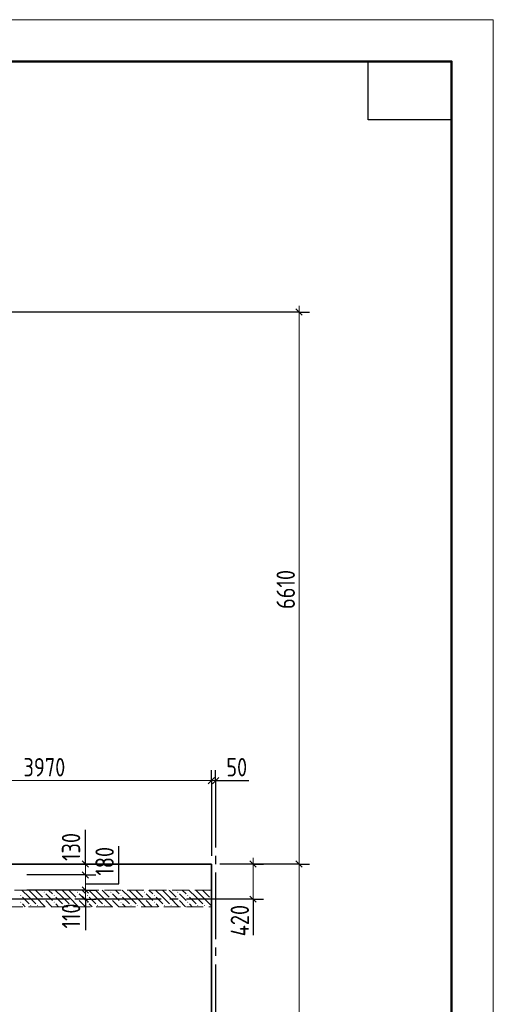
# Model space of a CAD drawing. Header units: millimetres. Extents: x 0 to 31317, y 0 to 42000.
# Tile 16 of 16: x 24028 to 29700, y 30212 to 42000. Entities that reach past the tile are written whole.
import ezdxf

# ---------------------------------------------------------------- set-up
doc = ezdxf.new("R2010")
doc.units = ezdxf.units.MM
doc.linetypes.add('______2', pattern=[270, 200, -70])
doc.linetypes.add('______5', pattern=[1100, 800, -100, 100, -100])
for name, color, linetype, lineweight in [('Standard', 7, 'Continuous', 25), ('Оси', 40, '______5', 18), ('Размерная выноска', 7, 'Continuous', 13)]:
    doc.layers.add(name, color=color, linetype=linetype, lineweight=lineweight)
doc.layers.add('ЖБ Перекрытие верхний уровень', color=7, linetype='Continuous', lineweight=25, true_color=0xe0e0ff)
doc.layers.add('ЖБ Стена верхний уровень', color=7, linetype='Continuous', lineweight=25, true_color=0x006e00)
doc.styles.add('GOST 2.304-81', font='txt')

msp = doc.modelspace()

# ---------------------------------------------------------------- hatches: boundary and pattern name
at = {"layer": 'ЖБ Стена верхний уровень', "linetype": 'Continuous', "lineweight": 18, "transparency": 33554687}
for points in [[(24034, 31513), (24041, 31520), (24047, 31513), (24041, 31507)], [(24314, 31553), (24321, 31560), (24327, 31553), (24321, 31547)], [(24314, 31473), (24321, 31480), (24327, 31473), (24321, 31467)], [(24434, 31513), (24441, 31520), (24447, 31513), (24441, 31507)], [(24714, 31553), (24721, 31560), (24727, 31553), (24721, 31547)], [(24714, 31473), (24721, 31480), (24727, 31473), (24721, 31467)], [(24834, 31513), (24841, 31520), (24847, 31513), (24841, 31507)], [(25114, 31553), (25121, 31560), (25127, 31553), (25121, 31547)], [(25114, 31473), (25121, 31480), (25127, 31473), (25121, 31467)], [(25234, 31513), (25241, 31520), (25247, 31513), (25241, 31507)], [(25514, 31553), (25521, 31560), (25527, 31553), (25521, 31547)], [(25514, 31473), (25521, 31480), (25527, 31473), (25521, 31467)], [(25634, 31513), (25641, 31520), (25647, 31513), (25641, 31507)], [(25914, 31553), (25921, 31560), (25927, 31553), (25921, 31547)], [(25914, 31473), (25921, 31480), (25927, 31473), (25921, 31467)], [(26034, 31513), (26041, 31520), (26047, 31513), (26041, 31507)], [(26314, 31553), (26321, 31560), (26324, 31557), (26324, 31550), (26321, 31547)], [(26314, 31473), (26321, 31480), (26324, 31477), (26324, 31470), (26321, 31467)], [(24034, 31433), (24041, 31440), (24047, 31433), (24041, 31427)], [(24154, 31393), (24161, 31400), (24167, 31393), (24161, 31387)], [(24234, 31393), (24241, 31400), (24247, 31393), (24241, 31387)], [(24434, 31433), (24441, 31440), (24447, 31433), (24441, 31427)], [(24554, 31393), (24561, 31400), (24567, 31393), (24561, 31387)], [(24634, 31393), (24641, 31400), (24647, 31393), (24641, 31387)], [(24834, 31433), (24841, 31440), (24847, 31433), (24841, 31427)], [(24954, 31393), (24961, 31400), (24967, 31393), (24961, 31387)], [(25034, 31393), (25041, 31400), (25047, 31393), (25041, 31387)], [(25234, 31433), (25241, 31440), (25247, 31433), (25241, 31427)], [(25354, 31393), (25361, 31400), (25367, 31393), (25361, 31387)], [(25434, 31393), (25441, 31400), (25447, 31393), (25441, 31387)], [(25634, 31433), (25641, 31440), (25647, 31433), (25641, 31427)], [(25754, 31393), (25761, 31400), (25767, 31393), (25761, 31387)], [(25834, 31393), (25841, 31400), (25847, 31393), (25841, 31387)], [(26034, 31433), (26041, 31440), (26047, 31433), (26041, 31427)], [(26154, 31393), (26161, 31400), (26167, 31393), (26161, 31387)], [(26234, 31393), (26241, 31400), (26247, 31393), (26241, 31387)]]:
    msp.add_hatch(color=7, dxfattribs=at).paths.add_polyline_path(points, flags=16)

# ---------------------------------------------------------------- linework, layer by layer
at = {"layer": 'Standard', "color": 7, "linetype": 'Continuous', "lineweight": 13, "transparency": 33554687}
for p, q in [((27374, 38500), (27374, 38575)), ((26374, 32890), (26324, 32890)), ((26374, 32890), (26449, 32890)), ((24814, 31890), (24814, 31965)), ((26824, 31890), (26824, 31965)), ((24814, 31760), (24814, 31890)), ((26824, 31890), (26824, 31470)), ((27374, 31890), (27374, 23210)), ((24814, 31580), (24814, 31760)), ((24814, 31470), (24814, 31580)), ((24814, 31470), (24814, 31395)), ((26824, 31470), (26824, 31395))]:
    msp.add_line(p, q, dxfattribs=at)
at = {"layer": 'Standard', "color": 251, "linetype": 'Continuous', "lineweight": -3, "true_color": 0x656565, "transparency": 33554687}
for p, q in [((27374, 38500), (22454, 38500)), ((27374, 38500), (27249, 38500)), ((27374, 38500), (27499, 38500)), ((26324, 32890), (26324, 33015)), ((26374, 32890), (26374, 33015)), ((26324, 32890), (26324, 32765)), ((26324, 32890), (26324, 31990)), ((26374, 32890), (26374, 32765)), ((26374, 32890), (26374, 32890)), ((24814, 31890), (24689, 31890)), ((24814, 31890), (24939, 31890)), ((24814, 31890), (24814, 31890)), ((26824, 31890), (26424, 31890)), ((26824, 31890), (26699, 31890)), ((26824, 31890), (26949, 31890)), ((27374, 31890), (27249, 31890)), ((27374, 31890), (27499, 31890)), ((24814, 31760), (24689, 31760)), ((24814, 31760), (24939, 31760)), ((24814, 31580), (24689, 31580)), ((24814, 31580), (24939, 31580)), ((24814, 31470), (24689, 31470)), ((24814, 31470), (24939, 31470)), ((24814, 31470), (24814, 31470)), ((26824, 31470), (26424, 31470)), ((26824, 31470), (26699, 31470)), ((26824, 31470), (26949, 31470))]:
    msp.add_line(p, q, dxfattribs=at)
at = {"layer": 'Standard', "color": 7, "linetype": 'Continuous', "lineweight": 25, "transparency": 33554687}
for p, q in [((27336, 38538), (27411, 38462)), ((26361, 32928), (26286, 32853)), ((26411, 32928), (26336, 32853)), ((24852, 31853), (24777, 31928)), ((26786, 31928), (26861, 31853)), ((27336, 31928), (27411, 31853)), ((24852, 31722), (24777, 31797)), ((24852, 31543), (24777, 31617)), ((24852, 31433), (24777, 31508)), ((26786, 31508), (26861, 31433))]:
    msp.add_line(p, q, dxfattribs=at)
at = {"layer": 'Standard', "color": 7, "linetype": 'Continuous', "lineweight": 13, "transparency": 33554687}
msp.add_lwpolyline([(0, 0), (29700, 0), (29700, 42000), (0, 42000), (0, 0)], close=True, dxfattribs=at)
at = {"layer": 'Standard', "color": 7, "linetype": 'Continuous', "lineweight": 50, "transparency": 33554687}
msp.add_lwpolyline([(2000, 41500), (29200, 41500), (29200, 500), (2000, 500), (2000, 41500)], close=True, dxfattribs=at)
at = {"layer": 'Standard', "color": 7, "linetype": 'Continuous', "lineweight": 25, "transparency": 33554687}
msp.add_lwpolyline([(29200, 41500), (29200, 40800), (28200, 40800), (28200, 41500), (29200, 41500)], close=True, dxfattribs=at)
at = {"layer": 'Standard', "color": 7, "linetype": 'Continuous', "lineweight": 13, "transparency": 33554687}
for points in [[(27374, 38500), (27374, 34953), (27374, 34953), (27374, 31890)], [(26324, 32890), (25760, 32890), (25760, 32890), (25688, 32890), (25688, 32890), (25619, 32890), (25619, 32890), (25492, 32890), (25492, 32890), (25261, 32890), (25261, 32890), (22354, 32890)]]:
    msp.add_lwpolyline(points, dxfattribs=at)
at = {"layer": 'Standard', "color": 251, "linetype": 'Continuous', "lineweight": -3, "true_color": 0x656565, "transparency": 33554687}
for points in [[(27374, 31890), (27357, 31890), (27357, 31890), (27357, 31890), (27357, 31890), (26424, 31890)], [(24814, 31760), (24786, 31760), (24786, 31760), (24114, 31760)], [(24814, 31580), (24786, 31580), (24786, 31580), (24114, 31580)]]:
    msp.add_lwpolyline(points, dxfattribs=at)
at = {"layer": 'ЖБ Перекрытие верхний уровень', "color": 7, "linetype": 'Continuous', "lineweight": 35, "transparency": 33554687}
for p, q in [((26324, 31890), (22354, 31890)), ((26324, 23210), (26324, 31890))]:
    msp.add_line(p, q, dxfattribs=at)
at = {"layer": 'ЖБ Стена верхний уровень', "color": 251, "linetype": '______2', "lineweight": 13, "true_color": 0x656565, "transparency": 33554687}
for p, q in [((26324, 31580), (23864, 31580)), ((26324, 31380), (26324, 31580)), ((23864, 31380), (26324, 31380))]:
    msp.add_line(p, q, dxfattribs=at)
at = {"layer": 'ЖБ Стена верхний уровень', "color": 9, "linetype": 'Continuous', "lineweight": 18, "true_color": 0xc7c7c7, "transparency": 33554687}
for p, q in [((24141, 31493), (24054, 31580)), ((24061, 31493), (24141, 31413)), ((24141, 31573), (24221, 31493)), ((24141, 31493), (24221, 31413)), ((24221, 31573), (24214, 31580)), ((24221, 31573), (24301, 31493)), ((24221, 31493), (24334, 31380)), ((24294, 31580), (24301, 31573)), ((24381, 31493), (24341, 31533)), ((24374, 31580), (24421, 31533)), ((24421, 31453), (24381, 31493)), ((24541, 31493), (24454, 31580)), ((24461, 31493), (24541, 31413)), ((24541, 31573), (24621, 31493)), ((24541, 31493), (24621, 31413)), ((24621, 31573), (24614, 31580)), ((24621, 31573), (24701, 31493)), ((24621, 31493), (24734, 31380)), ((24694, 31580), (24701, 31573)), ((24781, 31493), (24741, 31533)), ((24774, 31580), (24821, 31533)), ((24821, 31453), (24781, 31493)), ((24941, 31493), (24854, 31580)), ((24861, 31493), (24941, 31413)), ((24941, 31573), (25021, 31493)), ((24941, 31493), (25021, 31413)), ((25021, 31573), (25014, 31580)), ((25021, 31573), (25101, 31493)), ((25021, 31493), (25134, 31380)), ((25094, 31580), (25101, 31573)), ((25181, 31493), (25141, 31533)), ((25174, 31580), (25221, 31533)), ((25221, 31453), (25181, 31493)), ((25341, 31493), (25254, 31580)), ((25261, 31493), (25341, 31413)), ((25341, 31573), (25421, 31493)), ((25341, 31493), (25421, 31413)), ((25421, 31573), (25414, 31580)), ((25421, 31573), (25501, 31493)), ((25421, 31493), (25534, 31380)), ((25494, 31580), (25501, 31573)), ((25581, 31493), (25541, 31533)), ((25574, 31580), (25621, 31533)), ((25621, 31453), (25581, 31493)), ((25741, 31493), (25654, 31580)), ((25661, 31493), (25741, 31413)), ((25741, 31573), (25821, 31493)), ((25741, 31493), (25821, 31413)), ((25821, 31573), (25814, 31580)), ((25821, 31573), (25901, 31493)), ((25821, 31493), (25934, 31380)), ((25894, 31580), (25901, 31573)), ((25981, 31493), (25941, 31533)), ((25974, 31580), (26021, 31533)), ((26021, 31453), (25981, 31493)), ((26141, 31493), (26054, 31580)), ((26061, 31493), (26141, 31413)), ((26141, 31573), (26221, 31493)), ((26141, 31493), (26221, 31413)), ((26221, 31573), (26214, 31580)), ((26221, 31573), (26301, 31493)), ((26221, 31493), (26324, 31390)), ((26294, 31580), (26301, 31573)), ((24061, 31413), (24094, 31380)), ((24341, 31453), (24414, 31380)), ((24461, 31413), (24494, 31380)), ((24741, 31453), (24814, 31380)), ((24861, 31413), (24894, 31380)), ((25141, 31453), (25214, 31380)), ((25261, 31413), (25294, 31380)), ((25541, 31453), (25614, 31380)), ((25661, 31413), (25694, 31380)), ((25941, 31453), (26014, 31380)), ((26061, 31413), (26094, 31380))]:
    msp.add_line(p, q, dxfattribs=at)
at = {"layer": 'Оси', "color": 8, "linetype": '______5', "lineweight": -3, "transparency": 33554687}
for p, q in [((26374, 32890), (26374, 14930)), ((26824, 31470), (4600, 31470))]:
    msp.add_line(p, q, dxfattribs=at)
at = {"layer": 'Размерная выноска', "color": 7, "linetype": 'Continuous', "lineweight": 25, "transparency": 33554687}
for p, q in [((26374, 32890), (26774, 32890)), ((24814, 31890), (24814, 32300)), ((24814, 31470), (24814, 31100)), ((26824, 31470), (26824, 31040))]:
    msp.add_line(p, q, dxfattribs=at)
msp.add_lwpolyline([(24814, 31655), (25214, 31655), (25214, 32105)], dxfattribs=at)

# ---------------------------------------------------------------- texts
at = {"layer": 'Standard', "color": 7, "linetype": 'Continuous', "lineweight": 25, "transparency": 33554687, "char_height": 220, "attachment_point": 7, "rotation": 90, "style": 'GOST 2.304-81'}
for s, insert, width in [('6610', (27324, 34945), 625.73), ('130', (24753, 31928), 469.5), ('180', (25155, 31752), 485.07), ('110', (24753, 31120), 438.2), ('420', (26774, 31026), 531.97)]:
    msp.add_mtext(s, dxfattribs=dict(at, insert=insert, width=width))
at = {"layer": 'Standard', "color": 7, "linetype": 'Continuous', "lineweight": 25, "transparency": 33554687, "char_height": 220, "attachment_point": 7, "style": 'GOST 2.304-81'}
for s, insert, width in [('3970', (24073, 32940), 657.06), ('50', (26502, 32940), 375.73)]:
    msp.add_mtext(s, dxfattribs=dict(at, insert=insert, width=width))

doc.saveas('drawing.dxf')
